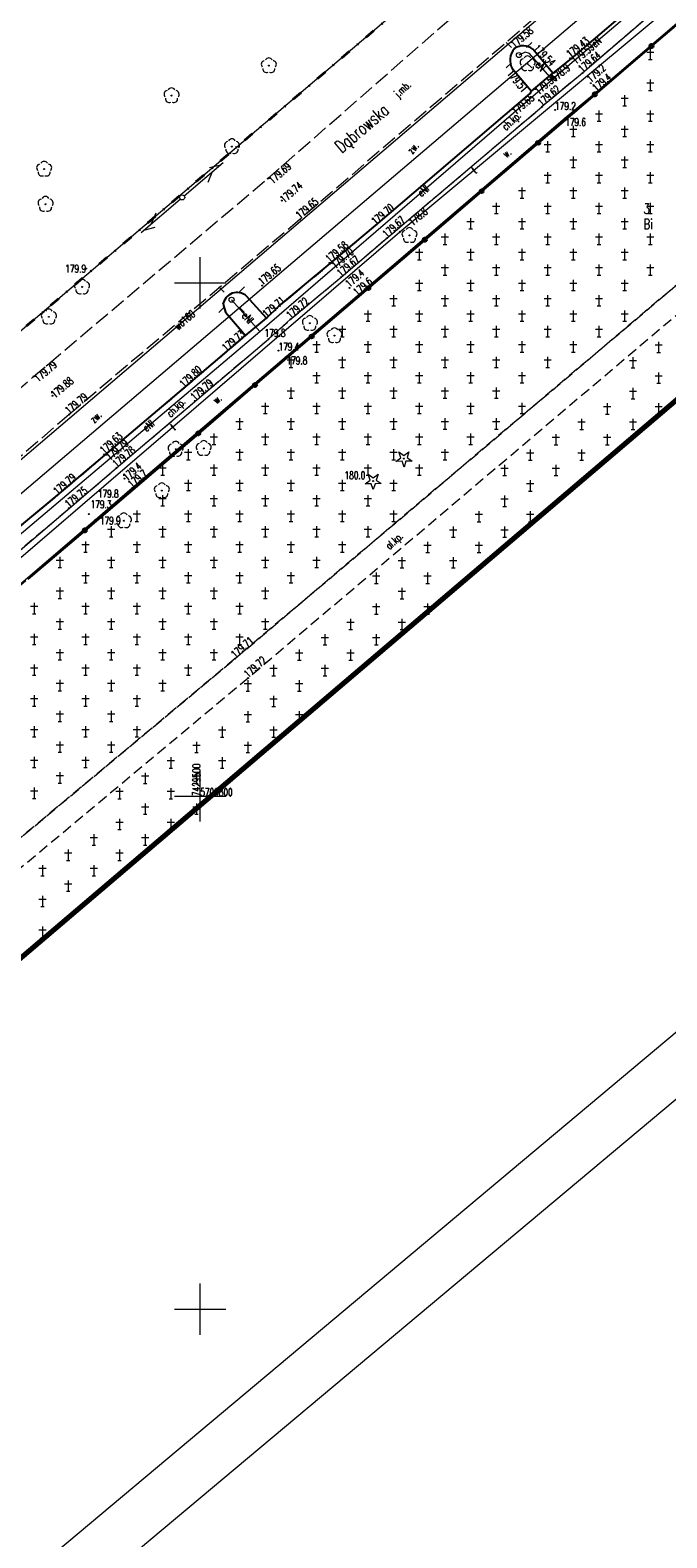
# Model space of a CAD drawing. Header units: metres. Extents: x 7429064 to 7429988, y 5709479 to 5710302.
# Tile 15 of 38: x 7429483 to 7429545, y 5709728 to 5709875. Entities that reach past the tile are written whole.
import ezdxf
from ezdxf.enums import TextEntityAlignment as Align

# ---------------------------------------------------------------- set-up
doc = ezdxf.new("R2010")
doc.units = ezdxf.units.M
doc.header["$MEASUREMENT"] = 0
for name, pattern in [('1', [0]), ('12', [3, 1, -1, 0, -1]), ('3_KTCR01', [1.5, 1, -0.5]), ('3_KTCR02', [1.5, 1, -0.5]), ('3_KTJZ01', [2, 1.5, -0.5]), ('3_KTKR01', [0]), ('3_KTPL01', [2, 1.5, -0.5]), ('3_PTCM', [1.5, 1, -0.5]), ('3_PTRW02', [0]), ('3_PTTU', [1.5, 1, -0.5]), ('7_1', [0]), ('7_SUPE_01', [0]), ('7_SUPT_01', [0]), ('7_SUPW_01', [0])]:
    doc.linetypes.add(name, pattern=pattern)
doc.layers.get('0').update_dxf_attribs({"color": 250, "linetype": 'CONTINUOUS', "lineweight": 100})
for name, color, linetype, lineweight in [('arkusz', 250, 'CONTINUOUS', 18), ('DZIALKA_L_0', 96, '1', 18), ('DZIALKA_T_0', 96, 'CONTINUOUS', 18), ('GMINA_L_0', 7, '12', 35), ('KRZYZE_L_0', 7, '1', 18), ('KRZYZE_T_0', 7, 'CONTINUOUS', 18), ('KTCR_E_T_0', 7, 'CONTINUOUS', 15), ('KTCR_E_T_1', 7, 'CONTINUOUS', 15), ('KTCR_L_0', 7, '3_KTCR01', 18), ('KTCR_L_1', 7, '3_KTCR02', 18), ('KTJZ_E_T_0', 7, 'CONTINUOUS', 15), ('KTJZ_L_0', 7, '3_KTJZ01', 18), ('KTKR_L_0', 7, '3_KTKR01', 25), ('KTOK_L_4', 7, 'CONTINUOUS', 35), ('KTPL_E_T_0', 7, 'CONTINUOUS', 15), ('KTPL_L_0', 7, '3_KTPL01', 18), ('KTUL_E_T_0', 7, 'CONTINUOUS', 25), ('OBOP_T_0', 96, 'CONTINUOUS', 18), ('OBOP_T_1', 96, 'CONTINUOUS', 18), ('OBOP_T_1_a', 96, 'CONTINUOUS', 18), ('PTCM_L_0', 7, '3_PTCM', 18), ('PTRW_E_T_0', 7, 'CONTINUOUS', 15), ('PTRW_L_1', 7, 'CONTINUOUS', 18), ('PTTU_L_2', 7, '3_PTTU', 18), ('RTPW_T_0', 7, 'CONTINUOUS', 15), ('RTPW_T_0_a', 7, 'CONTINUOUS', 15), ('RTPW_T_1', 7, 'CONTINUOUS', 15), ('SUPE_E_T_3', 1, 'CONTINUOUS', 15), ('SUPE_L_3', 1, '7_SUPE_01', 18), ('SUPM_T_0', 7, 'CONTINUOUS', 15), ('SUPT_E_T_0', 30, 'CONTINUOUS', 15), ('SUPT_L_0', 30, '7_SUPT_01', 18), ('SUPW_E_T_0', 5, 'CONTINUOUS', 15), ('SUPW_L_0', 5, '7_SUPW_01', 18), ('SUSM_T_0', 7, 'CONTINUOUS', 18), ('SUTE_T_0', 1, 'CONTINUOUS', 18), ('SUTT_T_0', 30, 'CONTINUOUS', 18), ('UZYTKI_T_0', 96, 'CONTINUOUS', 18), ('zakres', 2, 'CONTINUOUS', 70)]:
    doc.layers.add(name, color=color, linetype=linetype, lineweight=lineweight)
doc.styles.get("Standard").update_dxf_attribs({"font": 'Simplex.SHX', "width": 0.75})

# ---------------------------------------------------------------- blocks, each defined once
blk = doc.blocks.new('3_OBOP02_01')
at = {"linetype": 'Continuous'}
blk.add_circle((0, 0), 0.045, dxfattribs=at)
for centre, start, end in [((-0.36, 0.12), 102.1445, 221.86), ((0, 0.38), 30.1401, 149.8599), ((0.36, 0.12), 318.14, 77.8555), ((-0.22, -0.3), 174.1482, 293.8542), ((0.22, -0.3), 246.1458, 5.8518)]:
    blk.add_arc(centre, 0.375, start, end, dxfattribs=at)
blk = doc.blocks.new('3_OBOP01_01')
at = {"linetype": 'Continuous'}
for p, q in [((-0.78225, -0.26495), (-0.3012, 0.09375)), ((-0.3012, 0.09375), (-0.4937, 0.6621)), ((-0.4937, 0.6621), (-0.0039, 0.31545)), ((-0.0039, 0.31545), (0.4771, 0.67415)), ((0.4771, 0.67415), (0.2988, 0.1012)), ((0.2988, 0.1012), (0.7886, -0.24545)), ((-0.18225, -0.2575), (-0.78225, -0.26495)), ((0.01025, -0.82585), (-0.18225, -0.2575)), ((0.1886, -0.2529), (0.01025, -0.82585)), ((0.7886, -0.24545), (0.1886, -0.2529))]:
    blk.add_line(p, q, dxfattribs=at)
blk.add_circle((0, 0), 0.045, dxfattribs=at)
blk = doc.blocks.new('3_PTCM01')
at = {"linetype": 'Continuous'}
for p, q in [((0.35, 0.175), (-0.35, 0.175)), ((0, 0.525), (0, -0.525)), ((-0.175, -0.525), (0.175, -0.525))]:
    blk.add_line(p, q, dxfattribs=at)
blk = doc.blocks.new('3_RTPW02')
at = {"linetype": 'Continuous'}
blk.add_circle((0, 0), 0.045, dxfattribs=at)
blk = doc.blocks.new('3_RTPW01')
at = {"linetype": 'Continuous'}
blk.add_circle((0, 0), 0.045, dxfattribs=at)
blk = doc.blocks.new('4_OBOP02_01')
at = {"linetype": 'Continuous'}
blk.add_circle((0, 0), 0.045, dxfattribs=at)
for centre, start, end in [((-0.36, 0.12), 102.1445, 221.86), ((0, 0.38), 30.1401, 149.8599), ((0.36, 0.12), 318.14, 77.8555), ((-0.22, -0.3), 174.1482, 293.8542), ((0.22, -0.3), 246.1458, 5.8518)]:
    blk.add_arc(centre, 0.375, start, end, dxfattribs=at)
blk = doc.blocks.new('4_RTPW01')
at = {"linetype": 'Continuous'}
blk.add_circle((0, 0), 0.045, dxfattribs=at)
blk = doc.blocks.new('7_SUSM04_01')
at = {"linetype": 'Continuous'}
blk.add_circle((0, 0), 0.25, dxfattribs=at)
blk = doc.blocks.new('7_SUSM01')
at = {"linetype": 'Continuous'}
for p, q in [((-0.74, 0.74), (-1.24, 1.24)), ((0.74, 0.74), (1.24, 1.24)), ((-0.74, -0.74), (-1.24, -1.24)), ((0.74, -0.74), (1.24, -1.24))]:
    blk.add_line(p, q, dxfattribs=at)
blk.add_circle((0, 0), 0.245, dxfattribs=at)
blk = doc.blocks.new('7_SUPS01_03')
at = {"linetype": 'Continuous'}
blk.add_circle((0, 0), 0.0625, dxfattribs=at)
blk = doc.blocks.new('7_SUPS01_07')
at = {"linetype": 'Continuous'}
blk.add_circle((0, 0), 0.0625, dxfattribs=at)

msp = doc.modelspace()

# ---------------------------------------------------------------- linework, layer by layer
at = {"layer": 'arkusz', "linetype": 'Continuous'}
for p, q in [((7429988.34, 5710141.34), (7429199.32, 5709479.27)), ((7429981.3, 5710141.96), (7429199.93, 5709486.32))]:
    msp.add_line(p, q, dxfattribs=at)
at = {"layer": 'DZIALKA_L_0', "linetype": '1'}
for p, q in [((7429660.24, 5709996.55), (7429435.86, 5709805.65)), ((7429408.88, 5709766.76), (7429668.8, 5709988.15))]:
    msp.add_line(p, q, dxfattribs=at)
at = {"layer": 'GMINA_L_0', "linetype": '12'}
msp.add_line((7429435.86, 5709805.65), (7429660.24, 5709996.55), dxfattribs=at)
at = {"layer": 'KRZYZE_L_0', "linetype": '1'}
for p, q in [((7429500, 5709847.5), (7429500, 5709852.5)), ((7429497.5, 5709850), (7429502.5, 5709850)), ((7429500, 5709797.5), (7429500, 5709802.5)), ((7429497.5, 5709800), (7429502.5, 5709800)), ((7429500, 5709747.5), (7429500, 5709752.5)), ((7429497.5, 5709750), (7429502.5, 5709750))]:
    msp.add_line(p, q, dxfattribs=at)
at = {"layer": 'KTCR_L_0', "linetype": '3_KTCR01'}
for p, q in [((7429503.39, 5709813.39), (7429575.6, 5709874.55)), ((7429576.76, 5709872.61), (7429504.66, 5709811.49)), ((7429472.39, 5709787.49), (7429503.39, 5709813.39)), ((7429504.66, 5709811.49), (7429473.73, 5709785.64))]:
    msp.add_line(p, q, dxfattribs=at)
at = {"layer": 'KTCR_L_1', "linetype": '3_KTCR02'}
for p, q in [((7429552.37, 5709883.47), (7429537.21, 5709870.45)), ((7429547.82, 5709881.85), (7429536.08, 5709871.83)), ((7429536.08, 5709871.83), (7429534.33, 5709870.46)), ((7429534.33, 5709870.46), (7429532.24, 5709868.68)), ((7429537.21, 5709870.45), (7429533.25, 5709867.16)), ((7429517.05, 5709855.61), (7429532.13, 5709868.48)), ((7429532.13, 5709868.48), (7429532.24, 5709868.68)), ((7429518.17, 5709854.37), (7429533.25, 5709867.16)), ((7429512.65, 5709851.89), (7429517.05, 5709855.61)), ((7429513.7, 5709850.56), (7429518.17, 5709854.37)), ((7429507.65, 5709847.74), (7429512.65, 5709851.89)), ((7429508.79, 5709846.46), (7429513.7, 5709850.56)), ((7429506.45, 5709846.58), (7429507.65, 5709847.74)), ((7429504.4, 5709844.89), (7429506.45, 5709846.58)), ((7429506.63, 5709844.53), (7429508.79, 5709846.46)), ((7429491.84, 5709831.98), (7429506.63, 5709844.53)), ((7429498.4, 5709839.76), (7429504.4, 5709844.89)), ((7429490.7, 5709833.22), (7429498.4, 5709839.76)), ((7429486.1, 5709829.31), (7429490.7, 5709833.22)), ((7429488.17, 5709828.84), (7429491.84, 5709831.98)), ((7429477.18, 5709819.52), (7429488.17, 5709828.84)), ((7429478.5, 5709823.01), (7429486.1, 5709829.31))]:
    msp.add_line(p, q, dxfattribs=at)
at = {"layer": 'KTJZ_L_0', "linetype": '3_KTJZ01'}
for p, q in [((7429506.56, 5709860.17), (7429529.05, 5709879.87)), ((7429532.61, 5709875.86), (7429509.69, 5709856.19)), ((7429483.74, 5709840.87), (7429506.56, 5709860.17)), ((7429509.69, 5709856.19), (7429487.22, 5709837.17)), ((7429460.73, 5709821.22), (7429483.74, 5709840.87)), ((7429487.22, 5709837.17), (7429463.98, 5709817.21))]:
    msp.add_line(p, q, dxfattribs=at)
at = {"layer": 'KTKR_L_0', "linetype": '3_KTKR01'}
for p, q in [((7429547.82, 5709881.85), (7429536.08, 5709871.83)), ((7429534.33, 5709870.46), (7429532.38, 5709872.79)), ((7429536.08, 5709871.83), (7429534.33, 5709870.46)), ((7429530.4, 5709870.86), (7429532.24, 5709868.68)), ((7429532.24, 5709868.68), (7429534.33, 5709870.46)), ((7429517.05, 5709855.61), (7429532.13, 5709868.48)), ((7429532.13, 5709868.48), (7429532.24, 5709868.68)), ((7429512.65, 5709851.89), (7429517.05, 5709855.61)), ((7429507.65, 5709847.74), (7429512.65, 5709851.89)), ((7429502.21, 5709847.92), (7429502.44, 5709847.14)), ((7429506.45, 5709846.58), (7429504.5, 5709848.71)), ((7429506.45, 5709846.58), (7429507.65, 5709847.74)), ((7429502.44, 5709847.14), (7429504.4, 5709844.89)), ((7429504.4, 5709844.89), (7429506.45, 5709846.58)), ((7429498.4, 5709839.76), (7429504.4, 5709844.89)), ((7429490.7, 5709833.22), (7429498.4, 5709839.76)), ((7429486.1, 5709829.31), (7429490.7, 5709833.22)), ((7429478.5, 5709823.01), (7429486.1, 5709829.31))]:
    msp.add_line(p, q, dxfattribs=at)
for centre, radius, start, end in [((7429531.81, 5709871.71), 1.65, 136.7153, 211.3565), ((7429531.46, 5709871.66), 1.46, 50.7295, 125.5078), ((7429503.57, 5709847.68), 1.39, 48.0785, 169.9881)]:
    msp.add_arc(centre, radius, start, end, dxfattribs=at)
at = {"layer": 'KTOK_L_4'}
for p, q in [((7429543.94, 5709873.1), (7429549.45, 5709877.82)), ((7429538.42, 5709868.38), (7429543.94, 5709873.1)), ((7429532.9, 5709863.66), (7429538.42, 5709868.38)), ((7429527.39, 5709858.94), (7429532.9, 5709863.66)), ((7429521.87, 5709854.22), (7429527.39, 5709858.94)), ((7429516.36, 5709849.5), (7429521.87, 5709854.22)), ((7429510.84, 5709844.78), (7429516.36, 5709849.5)), ((7429505.32, 5709840.06), (7429510.84, 5709844.78)), ((7429499.81, 5709835.34), (7429505.32, 5709840.06)), ((7429494.29, 5709830.62), (7429499.81, 5709835.34)), ((7429488.75, 5709825.89), (7429494.29, 5709830.62)), ((7429483.21, 5709821.16), (7429488.75, 5709825.89))]:
    msp.add_line(p, q, dxfattribs=at)
for centre in [(7429543.94, 5709873.1), (7429538.42, 5709868.38), (7429532.9, 5709863.66), (7429527.39, 5709858.94), (7429521.87, 5709854.22), (7429516.36, 5709849.5), (7429510.84, 5709844.78), (7429505.32, 5709840.06), (7429499.81, 5709835.34), (7429488.75, 5709825.89)]:
    msp.add_circle(centre, 0.17, dxfattribs=at)
at = {"layer": 'KTPL_L_0', "linetype": '3_KTPL01'}
for p, q in [((7429547.82, 5709881.85), (7429536.08, 5709871.83)), ((7429532.61, 5709875.86), (7429509.69, 5709856.19)), ((7429534.33, 5709870.46), (7429532.38, 5709872.79)), ((7429536.08, 5709871.83), (7429534.33, 5709870.46)), ((7429530.4, 5709870.86), (7429532.24, 5709868.68)), ((7429517.05, 5709855.61), (7429532.13, 5709868.48)), ((7429532.13, 5709868.48), (7429532.24, 5709868.68)), ((7429509.69, 5709856.19), (7429487.22, 5709837.17)), ((7429512.65, 5709851.89), (7429517.05, 5709855.61)), ((7429507.65, 5709847.74), (7429512.65, 5709851.89)), ((7429502.21, 5709847.92), (7429502.44, 5709847.14)), ((7429506.45, 5709846.58), (7429504.5, 5709848.71)), ((7429506.45, 5709846.58), (7429507.65, 5709847.74)), ((7429502.44, 5709847.14), (7429504.4, 5709844.89)), ((7429498.4, 5709839.76), (7429504.4, 5709844.89)), ((7429490.7, 5709833.22), (7429498.4, 5709839.76)), ((7429487.22, 5709837.17), (7429463.98, 5709817.21)), ((7429486.1, 5709829.31), (7429490.7, 5709833.22)), ((7429478.5, 5709823.01), (7429486.1, 5709829.31))]:
    msp.add_line(p, q, dxfattribs=at)
for centre, radius, start, end in [((7429531.81, 5709871.71), 1.65, 136.7153, 211.3565), ((7429531.46, 5709871.66), 1.46, 50.7295, 125.5078), ((7429503.57, 5709847.68), 1.39, 48.0785, 169.9881)]:
    msp.add_arc(centre, radius, start, end, dxfattribs=at)
at = {"layer": 'PTCM_L_0', "linetype": '3_PTCM'}
for p, q in [((7429494.29, 5709830.62), (7429571.52, 5709896.7)), ((7429575.6, 5709874.55), (7429503.39, 5709813.39)), ((7429576.76, 5709872.61), (7429504.66, 5709811.49)), ((7429438.91, 5709783.34), (7429494.29, 5709830.62)), ((7429503.39, 5709813.39), (7429472.39, 5709787.49)), ((7429504.66, 5709811.49), (7429473.73, 5709785.64))]:
    msp.add_line(p, q, dxfattribs=at)
at = {"layer": 'PTRW_L_1', "linetype": '3_PTRW02'}
for p, q in [((7429561.44, 5709888.17), (7429538.57, 5709868.61)), ((7429552.37, 5709883.47), (7429537.21, 5709870.45)), ((7429537.21, 5709870.45), (7429533.25, 5709867.16)), ((7429538.57, 5709868.61), (7429535.53, 5709866.05)), ((7429518.17, 5709854.37), (7429533.25, 5709867.16)), ((7429535.53, 5709866.05), (7429515.29, 5709848.71)), ((7429513.7, 5709850.56), (7429518.17, 5709854.37)), ((7429508.79, 5709846.46), (7429513.7, 5709850.56)), ((7429515.29, 5709848.71), (7429508.39, 5709842.82)), ((7429506.63, 5709844.53), (7429508.79, 5709846.46)), ((7429491.84, 5709831.98), (7429506.63, 5709844.53)), ((7429508.39, 5709842.82), (7429493.35, 5709829.99)), ((7429488.17, 5709828.84), (7429491.84, 5709831.98)), ((7429493.35, 5709829.99), (7429489.76, 5709826.9)), ((7429475.94, 5709818.44), (7429488.17, 5709828.84)), ((7429489.76, 5709826.9), (7429477.33, 5709816.26))]:
    msp.add_line(p, q, dxfattribs=at)
at = {"layer": 'PTTU_L_2', "linetype": '3_PTTU'}
for p, q in [((7429534.33, 5709870.46), (7429532.38, 5709872.79)), ((7429530.4, 5709870.86), (7429532.24, 5709868.68)), ((7429534.33, 5709870.46), (7429532.24, 5709868.68)), ((7429502.21, 5709847.92), (7429502.44, 5709847.14)), ((7429506.45, 5709846.58), (7429504.5, 5709848.71)), ((7429502.44, 5709847.14), (7429504.4, 5709844.89)), ((7429504.4, 5709844.89), (7429506.45, 5709846.58))]:
    msp.add_line(p, q, dxfattribs=at)
for centre, radius, start, end in [((7429531.81, 5709871.71), 1.65, 136.7153, 211.3565), ((7429531.46, 5709871.66), 1.46, 50.7295, 125.5078), ((7429503.57, 5709847.68), 1.39, 48.0785, 169.9881)]:
    msp.add_arc(centre, radius, start, end, dxfattribs=at)
at = {"layer": 'SUPE_L_3', "linetype": '7_SUPE_01'}
for p, q in [((7429566.37, 5709897.19), (7429534.28, 5709869.83)), ((7429531.64, 5709872.49), (7429531.03, 5709872.21)), ((7429532.05, 5709872.38), (7429531.64, 5709872.49)), ((7429534.28, 5709869.83), (7429532.05, 5709872.38)), ((7429505.79, 5709845.28), (7429534.28, 5709869.83)), ((7429505.79, 5709845.28), (7429503.05, 5709848.37)), ((7429478.4, 5709822.09), (7429505.79, 5709845.28))]:
    msp.add_line(p, q, dxfattribs=at)
at = {"layer": 'SUPT_L_0', "linetype": '7_SUPT_01'}
for p, q in [((7429519.43, 5709854.98), (7429553.37, 5709883.29)), ((7429498.42, 5709858.5), (7429502.23, 5709861.74)), ((7429500.76, 5709859.84), (7429501.2, 5709860.87)), ((7429500.88, 5709861.25), (7429501.96, 5709861.51)), ((7429494.24, 5709854.93), (7429498.04, 5709858.18)), ((7429495.26, 5709855.81), (7429495.7, 5709856.84)), ((7429481.84, 5709822.66), (7429519.43, 5709854.98)), ((7429494.5, 5709855.16), (7429495.59, 5709855.43))]:
    msp.add_line(p, q, dxfattribs=at)
at = {"layer": 'SUPW_L_0', "linetype": '7_SUPW_01'}
msp.add_line((7429369.46, 5709736.3), (7429593.18, 5709927.23), dxfattribs=at)
at = {"layer": 'SUPW_L_0', "linetype": '7_1'}
msp.add_line((7429369.46, 5709736.3), (7429593.18, 5709927.23), dxfattribs=at)
at = {"layer": 'zakres', "linetype": 'Continuous', "lineweight": 70, "flags": 128}
msp.add_lwpolyline([(7429664.15, 5709938.94), (7429404.23, 5709717.55)], dxfattribs=at)

# ---------------------------------------------------------------- block references
at = {"layer": 'OBOP_T_0'}
for p in [(7429519.83, 5709832.88), (7429516.83, 5709830.69)]:
    msp.add_blockref('3_OBOP01_01', p, dxfattribs=at)
at = {"layer": 'OBOP_T_1'}
for p in [(7429531.87, 5709871.37), (7429520.37, 5709854.64), (7429488.48, 5709849.61), (7429485.25, 5709846.7), (7429510.67, 5709846.07), (7429513.07, 5709844.87), (7429497.6, 5709833.8), (7429500.33, 5709833.88), (7429496.25, 5709829.76), (7429492.56, 5709826.83)]:
    msp.add_blockref('3_OBOP02_01', p, dxfattribs=at)
at = {"layer": 'OBOP_T_1_a'}
for p in [(7429506.67, 5709871.18), (7429497.2, 5709868.26), (7429503.08, 5709863.29), (7429484.79, 5709861.1), (7429484.93, 5709857.67)]:
    msp.add_blockref('4_OBOP02_01', p, dxfattribs=at)
at = {"layer": 'PTCM_L_0'}
for p in [(7429543.82, 5709872.29), (7429543.82, 5709869.29), (7429541.32, 5709867.79), (7429538.82, 5709866.29), (7429543.82, 5709866.29), (7429536.32, 5709864.79), (7429541.32, 5709864.79), (7429533.82, 5709863.29), (7429538.82, 5709863.29), (7429543.82, 5709863.29), (7429536.32, 5709861.79), (7429541.32, 5709861.79), (7429533.82, 5709860.29), (7429538.82, 5709860.29), (7429543.82, 5709860.29), (7429531.32, 5709858.79), (7429536.32, 5709858.79), (7429541.32, 5709858.79), (7429528.82, 5709857.29), (7429533.82, 5709857.29), (7429538.82, 5709857.29), (7429543.82, 5709857.29), (7429526.32, 5709855.79), (7429531.32, 5709855.79), (7429536.32, 5709855.79), (7429541.32, 5709855.79), (7429523.82, 5709854.29), (7429528.82, 5709854.29), (7429533.82, 5709854.29), (7429538.82, 5709854.29), (7429543.82, 5709854.29), (7429521.32, 5709852.79), (7429526.32, 5709852.79), (7429531.32, 5709852.79), (7429536.32, 5709852.79), (7429541.32, 5709852.79), (7429523.82, 5709851.29), (7429528.82, 5709851.29), (7429533.82, 5709851.29), (7429538.82, 5709851.29), (7429543.82, 5709851.29), (7429521.32, 5709849.79), (7429526.32, 5709849.79), (7429531.32, 5709849.79), (7429536.32, 5709849.79), (7429541.32, 5709849.79), (7429518.82, 5709848.29), (7429523.82, 5709848.29), (7429528.82, 5709848.29), (7429533.82, 5709848.29), (7429538.82, 5709848.29), (7429516.32, 5709846.79), (7429521.32, 5709846.79), (7429526.32, 5709846.79), (7429531.32, 5709846.79), (7429536.32, 5709846.79), (7429541.32, 5709846.79), (7429513.82, 5709845.29), (7429518.82, 5709845.29), (7429523.82, 5709845.29), (7429528.82, 5709845.29), (7429533.82, 5709845.29), (7429538.82, 5709845.29), (7429511.32, 5709843.79), (7429516.32, 5709843.79), (7429521.32, 5709843.79), (7429526.32, 5709843.79), (7429531.32, 5709843.79), (7429536.32, 5709843.79), (7429544.63, 5709843.75), (7429508.82, 5709842.29), (7429513.82, 5709842.29), (7429518.82, 5709842.29), (7429523.82, 5709842.29), (7429528.82, 5709842.29), (7429533.82, 5709842.29), (7429542.13, 5709842.25), (7429511.32, 5709840.79), (7429516.32, 5709840.79), (7429521.32, 5709840.79), (7429526.32, 5709840.79), (7429531.32, 5709840.79), (7429544.63, 5709840.75), (7429508.82, 5709839.29), (7429513.82, 5709839.29), (7429518.82, 5709839.29), (7429523.82, 5709839.29), (7429528.82, 5709839.29), (7429542.13, 5709839.25), (7429506.32, 5709837.79), (7429511.32, 5709837.79), (7429516.32, 5709837.79), (7429521.32, 5709837.79), (7429526.32, 5709837.79), (7429531.32, 5709837.79), (7429539.63, 5709837.75), (7429544.63, 5709837.75), (7429503.82, 5709836.29), (7429508.82, 5709836.29), (7429513.82, 5709836.29), (7429518.82, 5709836.29), (7429523.82, 5709836.29), (7429528.82, 5709836.29), (7429537.13, 5709836.25), (7429542.13, 5709836.25), (7429501.32, 5709834.79), (7429506.32, 5709834.79), (7429511.32, 5709834.79), (7429516.32, 5709834.79), (7429521.32, 5709834.79), (7429526.32, 5709834.79), (7429534.63, 5709834.75), (7429539.63, 5709834.75), (7429498.82, 5709833.29), (7429503.82, 5709833.29), (7429508.82, 5709833.29), (7429513.82, 5709833.29), (7429518.82, 5709833.29), (7429523.82, 5709833.29), (7429532.13, 5709833.25), (7429537.13, 5709833.25), (7429496.32, 5709831.79), (7429501.32, 5709831.79), (7429506.32, 5709831.79), (7429511.32, 5709831.79), (7429516.32, 5709831.79), (7429521.32, 5709831.79), (7429529.63, 5709831.75), (7429534.63, 5709831.75), (7429498.82, 5709830.29), (7429503.82, 5709830.29), (7429508.82, 5709830.29), (7429513.82, 5709830.29), (7429518.82, 5709830.29), (7429532.13, 5709830.25), (7429496.32, 5709828.79), (7429501.32, 5709828.79), (7429506.32, 5709828.79), (7429511.32, 5709828.79), (7429516.32, 5709828.79), (7429529.63, 5709828.75), (7429493.82, 5709827.29), (7429498.82, 5709827.29), (7429503.82, 5709827.29), (7429508.82, 5709827.29), (7429513.82, 5709827.29), (7429518.82, 5709827.29), (7429527.13, 5709827.25), (7429532.13, 5709827.25), (7429491.32, 5709825.79), (7429496.32, 5709825.79), (7429501.32, 5709825.79), (7429506.32, 5709825.79), (7429511.32, 5709825.79), (7429516.32, 5709825.79), (7429524.63, 5709825.75), (7429529.63, 5709825.75), (7429488.82, 5709824.29), (7429493.82, 5709824.29), (7429498.82, 5709824.29), (7429503.82, 5709824.29), (7429508.82, 5709824.29), (7429513.82, 5709824.29), (7429522.13, 5709824.25), (7429527.13, 5709824.25), (7429486.32, 5709822.79), (7429491.32, 5709822.79), (7429496.32, 5709822.79), (7429501.32, 5709822.79), (7429506.32, 5709822.79), (7429511.32, 5709822.79), (7429519.63, 5709822.75), (7429524.63, 5709822.75), (7429488.82, 5709821.29), (7429493.82, 5709821.29), (7429498.82, 5709821.29), (7429503.82, 5709821.29), (7429508.82, 5709821.29), (7429517.13, 5709821.25), (7429522.13, 5709821.25), (7429486.32, 5709819.79), (7429491.32, 5709819.79), (7429496.32, 5709819.79), (7429501.32, 5709819.79), (7429506.32, 5709819.79), (7429519.63, 5709819.75), (7429483.82, 5709818.29), (7429488.82, 5709818.29), (7429493.82, 5709818.29), (7429498.82, 5709818.29), (7429503.82, 5709818.29), (7429517.13, 5709818.25), (7429522.13, 5709818.25), (7429486.32, 5709816.79), (7429491.32, 5709816.79), (7429496.32, 5709816.79), (7429501.32, 5709816.79), (7429506.32, 5709816.79), (7429514.63, 5709816.75), (7429519.63, 5709816.75), (7429483.82, 5709815.29), (7429488.82, 5709815.29), (7429493.82, 5709815.29), (7429498.82, 5709815.29), (7429503.82, 5709815.29), (7429512.13, 5709815.25), (7429517.13, 5709815.25), (7429486.32, 5709813.79), (7429491.32, 5709813.79), (7429496.32, 5709813.79), (7429501.32, 5709813.79), (7429509.63, 5709813.75), (7429514.63, 5709813.75), (7429483.82, 5709812.29), (7429488.82, 5709812.29), (7429493.82, 5709812.29), (7429498.82, 5709812.29), (7429507.13, 5709812.25), (7429512.13, 5709812.25), (7429486.32, 5709810.79), (7429491.32, 5709810.79), (7429496.32, 5709810.79), (7429504.63, 5709810.75), (7429509.63, 5709810.75), (7429483.82, 5709809.29), (7429488.82, 5709809.29), (7429493.82, 5709809.29), (7429507.13, 5709809.25), (7429486.32, 5709807.79), (7429491.32, 5709807.79), (7429504.63, 5709807.75), (7429509.63, 5709807.75), (7429483.82, 5709806.29), (7429488.82, 5709806.29), (7429493.82, 5709806.29), (7429502.13, 5709806.25), (7429507.13, 5709806.25), (7429486.32, 5709804.79), (7429491.32, 5709804.79), (7429499.63, 5709804.75), (7429504.63, 5709804.75), (7429483.82, 5709803.29), (7429488.82, 5709803.29), (7429497.13, 5709803.25), (7429502.13, 5709803.25), (7429486.32, 5709801.79), (7429494.63, 5709801.75), (7429499.63, 5709801.75), (7429483.82, 5709800.29), (7429492.13, 5709800.25), (7429497.13, 5709800.25), (7429494.63, 5709798.75), (7429499.63, 5709798.75), (7429492.13, 5709797.25), (7429497.13, 5709797.25), (7429489.63, 5709795.75), (7429494.63, 5709795.75), (7429487.13, 5709794.25), (7429492.13, 5709794.25), (7429484.63, 5709792.75), (7429489.63, 5709792.75), (7429487.13, 5709791.25), (7429484.63, 5709789.75), (7429484.63, 5709786.75)]:
    msp.add_blockref('3_PTCM01', p, dxfattribs=at)
at = {"layer": 'RTPW_T_0'}
for p in [(7429538.03, 5709869.47), (7429538.57, 5709868.61), (7429534.55, 5709866.86), (7429535.53, 5709866.05), (7429514.53, 5709849.52), (7429515.29, 5709848.71), (7429506.63, 5709844.53), (7429507.61, 5709843.41), (7429508.39, 5709842.82), (7429492.61, 5709830.94), (7429493.35, 5709829.99), (7429516.83, 5709830.69), (7429488.17, 5709828.84), (7429489.13, 5709827.48), (7429489.76, 5709826.9)]:
    msp.add_blockref('3_RTPW01', p, dxfattribs=at)
at = {"layer": 'RTPW_T_0_a'}
msp.add_blockref('4_RTPW01', (7429488.87, 5709851.4), dxfattribs=at)
at = {"layer": 'RTPW_T_1'}
for p in [(7429530.61, 5709872.85), (7429532.38, 5709872.79), (7429536.02, 5709871.91), (7429536.08, 5709871.83), (7429530.4, 5709870.86), (7429534.33, 5709870.46), (7429537.21, 5709870.45), (7429532.13, 5709868.48), (7429533.25, 5709867.16), (7429506.56, 5709860.17), (7429507.93, 5709858.03), (7429509.69, 5709856.19), (7429517.05, 5709855.61), (7429518.17, 5709854.37), (7429512.59, 5709851.95), (7429512.65, 5709851.89), (7429513.7, 5709850.56), (7429506.03, 5709849.74), (7429506.45, 5709846.58), (7429508.79, 5709846.46), (7429504.4, 5709844.89), (7429483.74, 5709840.87), (7429485.59, 5709839.01), (7429498.4, 5709839.76), (7429487.22, 5709837.17), (7429499.46, 5709838.5), (7429490.64, 5709833.3), (7429490.7, 5709833.22), (7429491.84, 5709831.98), (7429486.1, 5709829.31), (7429487.19, 5709828.05), (7429503.39, 5709813.39), (7429504.66, 5709811.49)]:
    msp.add_blockref('3_RTPW02', p, dxfattribs=at)
at = {"layer": 'SUPM_T_0'}
msp.add_blockref('7_SUSM04_01', (7429498.23, 5709858.34), dxfattribs=at)
at = {"layer": 'SUSM_T_0', "rotation": 269.9999974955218}
msp.add_blockref('7_SUSM01', (7429531.03, 5709872.21), dxfattribs=at)
at = {"layer": 'SUSM_T_0'}
msp.add_blockref('7_SUSM01', (7429503.05, 5709848.37), dxfattribs=at)
at = {"layer": 'SUTE_T_0'}
msp.add_blockref('7_SUPS01_03', (7429534.28, 5709869.83), dxfattribs=at)
at = {"layer": 'SUTT_T_0'}
msp.add_blockref('7_SUPS01_07', (7429519.43, 5709854.98), dxfattribs=at)

# ---------------------------------------------------------------- texts
at = {"layer": 'DZIALKA_T_0', "width": 0.7}
msp.add_text('3', height=1, dxfattribs=at).set_placement((7429543.18, 5709857.73), align=Align.TOP_LEFT)
at = {"layer": 'KRZYZE_T_0', "width": 0.7}
msp.add_text('7429500', height=0.75, rotation=90, dxfattribs=at).set_placement((7429500, 5709800))
msp.add_text('5709800', height=0.75, dxfattribs=at).set_placement((7429500, 5709800))
at = {"layer": 'KTCR_E_T_0', "width": 0.7}
msp.add_text('al.kp.', height=0.75, rotation=42.7094, dxfattribs=at).set_placement((7429518.96, 5709824.79), align=Align.MIDDLE)
at = {"layer": 'KTCR_E_T_1', "width": 0.7}
for rotation, p in [(42.4362, (7429530.37, 5709865.71)), (45, (7429497.7, 5709837.78))]:
    msp.add_text('ch.kp.', height=0.75, rotation=rotation, dxfattribs=at).set_placement(p, align=Align.MIDDLE)
at = {"layer": 'KTJZ_E_T_0', "width": 0.7}
msp.add_text('j.mb.', height=0.75, rotation=42.6785, dxfattribs=at).set_placement((7429519.75, 5709868.82), align=Align.MIDDLE)
at = {"layer": 'KTPL_E_T_0', "width": 0.7}
for rotation, p in [(52.206, (7429520.7, 5709863.16)), (44.1449, (7429489.8, 5709836.94))]:
    msp.add_text('zw.', height=0.75, rotation=rotation, dxfattribs=at).set_placement(p, align=Align.MIDDLE)
at = {"layer": 'KTUL_E_T_0', "width": 0.7}
msp.add_text('Dąbrowska', height=1.25, rotation=40.5459, dxfattribs=at).set_placement((7429515.82, 5709864.98), align=Align.MIDDLE)
at = {"layer": 'PTRW_E_T_0', "width": 0.7}
for rotation, p in [(36.8699, (7429529.85, 5709862.68)), (40.7321, (7429501.63, 5709838.7))]:
    msp.add_text('w.', height=0.75, rotation=rotation, dxfattribs=at).set_placement(p, align=Align.MIDDLE)
at = {"layer": 'RTPW_T_0', "width": 0.7}
for s, rotation, p in [('179.2', 42.2475, (7429538.05, 5709869.48)), ('179.4', 40.558, (7429538.57, 5709868.61)), ('179.4', 41.1512, (7429514.53, 5709849.52)), ('179.6', 40.5891, (7429515.29, 5709848.71)), ('179.7', 40.4652, (7429493.35, 5709829.99))]:
    msp.add_text(s, height=0.75, rotation=rotation, dxfattribs=at).set_placement(p)
for s, p in [('179.2', (7429534.55, 5709866.86)), ('179.8', (7429506.26, 5709844.75)), ('179.4', (7429507.61, 5709843.41)), ('179.8', (7429490.02, 5709829.08)), ('179.3', (7429489.32, 5709828.05))]:
    msp.add_text(s, height=0.75, dxfattribs=at).set_placement(p)
for s, p in [('179.6', (7429535.53, 5709866.05)), ('179.8', (7429508.39, 5709842.82)), ('179.9', (7429490.22, 5709827.22))]:
    msp.add_text(s, height=0.75, dxfattribs=at).set_placement(p, align=Align.TOP_LEFT)
msp.add_text('179.4', height=0.75, rotation=42.1492, dxfattribs=at).set_placement((7429492.61, 5709830.94), align=Align.MIDDLE_LEFT)
msp.add_text('180.0', height=0.75, dxfattribs=at).set_placement((7429516.07, 5709830.89), align=Align.RIGHT)
at = {"layer": 'RTPW_T_0_a', "width": 0.7}
msp.add_text('179.9', height=0.75, dxfattribs=at).set_placement((7429488.87, 5709851.4), align=Align.MIDDLE_RIGHT)
at = {"layer": 'RTPW_T_1', "width": 0.7}
for s, rotation, p in [('179.58', 40.6594, (7429530.61, 5709872.85)), ('179.54', 314.8957, (7429532.38, 5709872.79)), ('179.43', 38.4611, (7429536.02, 5709871.91)), ('179.64', 40.6573, (7429537.21, 5709870.45)), ('179.62', 40.2586, (7429533.25, 5709867.16)), ('179.65', 40.6363, (7429509.69, 5709856.19)), ('179.70', 40.0661, (7429517.05, 5709855.61)), ('179.67', 41.8299, (7429518.17, 5709854.37)), ('179.58', 40.4397, (7429512.59, 5709851.95)), ('179.67', 40.4571, (7429513.7, 5709850.56)), ('179.65', 40.2999, (7429506.03, 5709849.74)), ('179.71', 40.4539, (7429506.45, 5709846.58)), ('179.72', 41.4112, (7429508.79, 5709846.46)), ('179.80', 42.7021, (7429498.4, 5709839.76)), ('179.79', 41.5149, (7429499.46, 5709838.5)), ('179.79', 40.2466, (7429487.22, 5709837.17)), ('179.63', 42.0173, (7429490.64, 5709833.3)), ('179.78', 40.315, (7429491.84, 5709831.98)), ('179.79', 41.2862, (7429486.1, 5709829.31)), ('179.75', 39.5202, (7429487.19, 5709828.05)), ('179.71', 40.9572, (7429503.39, 5709813.39)), ('179.72', 41.6948, (7429504.66, 5709811.49))]:
    msp.add_text(s, height=0.75, rotation=rotation, dxfattribs=at).set_placement(p)
for s, rotation, p in [('179.59', 40.4805, (7429536.08, 5709871.83)), ('179.51', 309.3439, (7429530.4, 5709870.86)), ('179.69', 41.2166, (7429506.56, 5709860.17)), ('179.70', 40.2286, (7429512.65, 5709851.89)), ('179.79', 40.2228, (7429483.74, 5709840.87)), ('179.79', 40.329, (7429490.7, 5709833.22))]:
    msp.add_text(s, height=0.75, rotation=rotation, dxfattribs=at).set_placement(p, align=Align.TOP_LEFT)
for s, rotation, p in [('179.56', 40.3455, (7429534.33, 5709870.46)), ('179.65', 39.9332, (7429532.13, 5709868.48))]:
    msp.add_text(s, height=0.75, rotation=rotation, dxfattribs=at).set_placement(p, align=Align.TOP_RIGHT)
for s, rotation, p in [('179.74', 41.2961, (7429507.93, 5709858.03)), ('179.88', 40.4107, (7429485.59, 5709839.01))]:
    msp.add_text(s, height=0.75, rotation=rotation, dxfattribs=at).set_placement(p, align=Align.MIDDLE_LEFT)
msp.add_text('179.73', height=0.75, rotation=40.3765, dxfattribs=at).set_placement((7429504.4, 5709844.89), align=Align.RIGHT)
at = {"layer": 'SUPE_E_T_3', "width": 0.7}
for s, rotation, p in [('eN', 40.451, (7429538.56, 5709873.48)), ('eN', 311.17, (7429533.13, 5709871.14)), ('eNI', 40.7517, (7429521.71, 5709859)), ('eNI', 311.5644, (7429504.62, 5709846.6)), ('eNI', 40.2532, (7429494.94, 5709836.1))]:
    msp.add_text(s, height=0.75, rotation=rotation, dxfattribs=at).set_placement(p, align=Align.MIDDLE)
at = {"layer": 'SUPT_E_T_0', "width": 0.7}
for rotation, p in [(39.8321, (7429526.65, 5709861)), (40.689, (7429497.31, 5709835.96))]:
    msp.add_text('t', height=0.75, rotation=rotation, dxfattribs=at).set_placement(p, align=Align.MIDDLE)
at = {"layer": 'SUPW_E_T_0', "width": 0.7}
msp.add_text('wo160', height=0.75, rotation=40.4785, dxfattribs=at).set_placement((7429498.47, 5709846.4), align=Align.MIDDLE)
at = {"layer": 'SUTE_T_0', "width": 0.7}
msp.add_text('178.9', height=0.75, rotation=39.4942, dxfattribs=at).set_placement((7429534.28, 5709869.83), align=Align.MIDDLE_LEFT)
at = {"layer": 'SUTT_T_0', "width": 0.7}
msp.add_text('178.8', height=0.75, rotation=39.8321, dxfattribs=at).set_placement((7429520.42, 5709855.81), align=Align.MIDDLE_LEFT)
at = {"layer": 'UZYTKI_T_0', "width": 0.7}
msp.add_text('Bi', height=1, dxfattribs=at).set_placement((7429543.18, 5709856.25), align=Align.TOP_LEFT)

doc.saveas('drawing.dxf')
